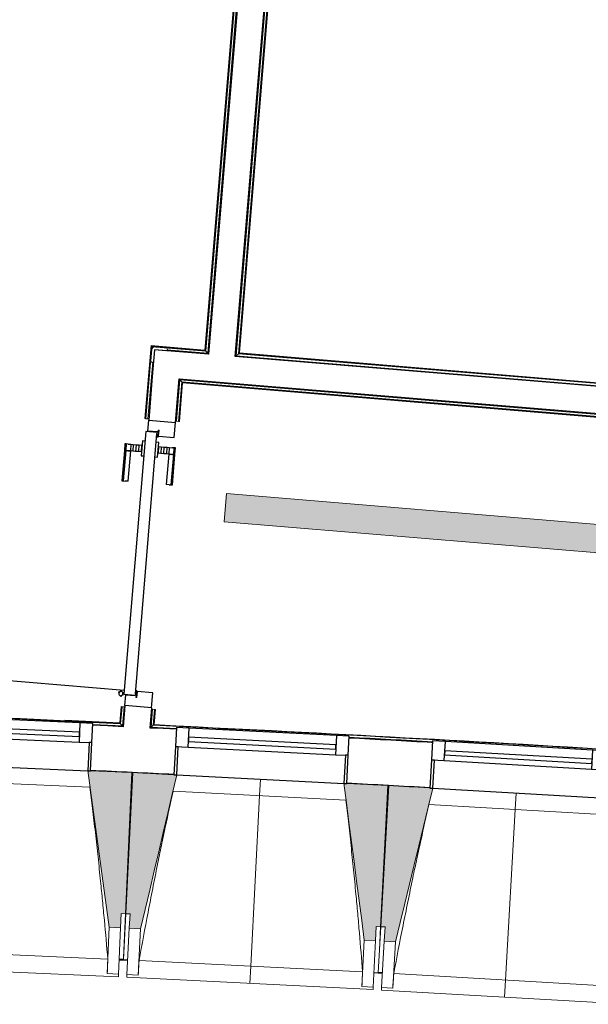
# Model space of a CAD drawing. Header units: millimetres. Extents: x -2845 to 74565, y -36590 to 13748.
# Tile 16 of 37: x 37712 to 39718, y -21488 to -18013. Entities that reach past the tile are written whole.
import ezdxf

# ---------------------------------------------------------------- set-up
doc = ezdxf.new("R2010")
doc.units = ezdxf.units.MM
for name, color, linetype, lineweight in [('A-DETL-GENF', 7, 'Continuous', 18), ('A-DOOR', 7, 'Continuous', 25), ('A-FLOR', 7, 'Continuous', 25), ('A-FLOR-HRAL', 7, 'Continuous', 18), ('A-GENM', 7, 'Continuous', 18), ('A-GLAZ', 7, 'Continuous', 25), ('A-WALL', 7, 'Continuous', 25), ('CHEMIN DE CABLE ELE', 7, 'Continuous', 18), ('I-WALL', 7, 'Continuous', 25), ('Q-SPCQ', 7, 'Continuous', 18), ('S-BEAM', 7, 'Continuous', 18)]:
    doc.layers.add(name, color=color, linetype=linetype, lineweight=lineweight)

# ---------------------------------------------------------------- blocks, each defined once
blk = doc.blocks.new('20_MUR PREFA_01 - MODULE_01 B-3165811-2021_015_1111_DCE_1_50_N0 FINI_CFO_CDC')
at = {"layer": 'A-GENM'}
for p, q in [((0, 722.1), (0, 661.4)), ((0, 661.4), (0, 58.5)), ((0, 0.7), (0, 58.5))]:
    blk.add_line(p, q, dxfattribs=at)
blk = doc.blocks.new('B02_DC_STR_rvt-1-2021_015_1111_DCE_1_50_N0 FINI_CFO_CDC')
at = {"layer": 'S-BEAM', "lineweight": 5, "true_color": 0x787878}
for points in [[(-15100.9, -21217.7), (-15098.7, -21167.7), (-15083.7, -21168.4), (-15061.8, -20670.1), (-15206.6, -20663.7), (-15207.2, -20664.4), (-15216.5, -20664.4), (-15140.8, -21215.9)], [(-15030.2, -21221.2), (-14902.7, -20678.9), (-14912.6, -20678.4), (-14912.6, -20677.7), (-15057.3, -20670.3), (-15082.6, -21168.5), (-15067.6, -21169.2), (-15070.2, -21219.2), (-15067.6, -21219.3)], [(-14201.3, -21263.3), (-14198.8, -21213.4), (-14183.8, -21214.2), (-14158.5, -20716), (-14303.2, -20708.7), (-14303.2, -20709.3), (-14313.1, -20709.3), (-14241.2, -21261.3), (-14207.9, -21263)], [(-14131.2, -21267.3), (-13999.9, -20725.9), (-14009.8, -20725.3), (-14010.3, -20724.6), (-14154.4, -20716.2), (-14183.2, -21214.2), (-14168.2, -21215.1), (-14171.1, -21265), (-14168.2, -21265.2)]]:
    blk.add_hatch(color=8, dxfattribs=at).paths.add_polyline_path(points)
at = {"layer": 'A-FLOR'}
for p, q in [((-15090.8, -21330.3), (-15105.8, -21329.7)), ((-15075.9, -21332.2), (-15105.8, -21330.8)), ((-15105.8, -21330.8), (-15075.9, -21332.2)), ((-14207, -21376.3), (-14177.6, -21377.9)), ((-14177.6, -21376.9), (-14192.6, -21376))]:
    blk.add_line(p, q, dxfattribs=at)
at = {"layer": 'S-BEAM'}
for p, q in [((-15061.8, -20670.1), (-15206.7, -20663.7)), ((-15083.7, -21168.4), (-15061.8, -20670.1)), ((-15057.3, -20670.3), (-15082.6, -21168.5)), ((-14912.6, -20677.7), (-15057.3, -20670.3)), ((-15209, -20722.2), (-15818.9, -20695.4)), ((-14158.5, -20716), (-14303.2, -20708.6)), ((-14306, -20767.1), (-14915.7, -20736.1)), ((-14183.8, -21214.2), (-14158.5, -20716)), ((-14154.4, -20716.2), (-14183.2, -21214.2)), ((-14010.3, -20724.6), (-14154.4, -20716.2)), ((-13403.8, -20818.2), (-14013.3, -20783)), ((-15100.9, -21217.7), (-15098.7, -21167.7)), ((-15098.7, -21167.7), (-15083.7, -21168.4)), ((-15090.8, -21330.4), (-15082.6, -21168.5)), ((-15083.7, -21168.4), (-15090.5, -21323.3)), ((-15082.6, -21168.5), (-15067.6, -21169.2)), ((-15067.6, -21169.2), (-15070.2, -21219.2)), ((-15140.8, -21215.9), (-15148, -21380)), ((-15140.8, -21215.9), (-15100.9, -21217.7)), ((-15100.9, -21217.7), (-15108.1, -21381.7)), ((-15078.5, -21383.2), (-15070.2, -21219.2)), ((-15070.2, -21219.2), (-15030.2, -21221.2)), ((-15038.6, -21385.2), (-15030.2, -21221.2)), ((-14201.3, -21263.3), (-14198.8, -21213.4)), ((-14198.8, -21213.4), (-14183.8, -21214.2)), ((-14192.6, -21376), (-14183.2, -21214.2)), ((-14183.8, -21214.2), (-14188, -21297.3)), ((-14183.2, -21214.2), (-14168.2, -21215.1)), ((-14168.2, -21215.1), (-14171.1, -21265)), ((-14241.2, -21261.3), (-14249.6, -21425.3)), ((-14241.2, -21261.3), (-14201.3, -21263.3)), ((-14201.3, -21263.3), (-14209.6, -21427.3)), ((-14180.6, -21428.9), (-14171.1, -21265)), ((-14171.1, -21265), (-14131.2, -21267.3)), ((-15934.8, -21293.8), (-15146, -21328.5)), ((-14140.7, -21431.2), (-14131.2, -21267.3)), ((-15105.9, -21331.8), (-15091, -21332.4)), ((-15091, -21332.5), (-15090.9, -21331.5)), ((-15091, -21332.5), (-15076, -21333.2)), ((-15035.7, -21333.7), (-14247.2, -21373.8)), ((-15977.6, -21352.6), (-15108.5, -21390.8)), ((-15148, -21380), (-15148.1, -21379.7)), ((-15108.1, -21381.7), (-15148, -21380)), ((-15108.1, -21381.7), (-15108.5, -21390.8)), ((-15079, -21392.2), (-15078.5, -21383.2)), ((-15079, -21392.2), (-14210.1, -21436.4)), ((-15038.6, -21385.2), (-15078.5, -21383.2)), ((-15038.5, -21384.9), (-15038.6, -21385.2)), ((-14207.1, -21377.4), (-14192.7, -21378.1)), ((-14192.7, -21378.1), (-14192.6, -21377.1)), ((-14192.7, -21378.1), (-14177.7, -21379)), ((-14137.4, -21379.8), (-13349.2, -21425.3)), ((-14249.6, -21425.3), (-14249.6, -21425)), ((-14209.6, -21427.3), (-14249.6, -21425.3)), ((-14209.6, -21427.3), (-14210.1, -21436.4)), ((-14181.1, -21438), (-14180.6, -21428.9)), ((-14181.1, -21438), (-13312.6, -21488.1)), ((-14140.7, -21431.2), (-14180.6, -21428.9)), ((-14140.6, -21431), (-14140.7, -21431.2))]:
    blk.add_line(p, q, dxfattribs=at)
at = {"layer": 'S-BEAM', "flags": 128}
for points in [[(-15216.7, -20663.3), (-15207.2, -20732.4), (-15197.7, -20801.5), (-15188.2, -20870.5), (-15178.8, -20939.6), (-15169.3, -21008.7), (-15159.8, -21077.8), (-15150.3, -21146.9), (-15140.8, -21215.9)], [(-15030.2, -21221.2), (-15014.3, -21153.3), (-14998.3, -21085.4), (-14982.3, -21017.6), (-14966.4, -20949.7), (-14950.4, -20881.8), (-14934.4, -20813.9), (-14918.5, -20746.1), (-14902.5, -20678.2)], [(-14313.3, -20708.1), (-14304.3, -20777.3), (-14295.3, -20846.4), (-14286.3, -20915.6), (-14277.3, -20984.7), (-14268.3, -21053.9), (-14259.3, -21123), (-14250.2, -21192.2), (-14241.2, -21261.3)], [(-14131.2, -21267.3), (-14114.7, -21199.5), (-14098.3, -21131.8), (-14081.9, -21064), (-14065.4, -20996.2), (-14049, -20928.5), (-14032.6, -20860.7), (-14016.1, -20792.9), (-13999.7, -20725.2)], [(-15148.1, -21379.7), (-15147.6, -21369.5), (-15147.2, -21359.2), (-15146.8, -21349), (-15146.4, -21338.7), (-15146, -21328.5)], [(-15035.7, -21333.7), (-15036.3, -21343.9), (-15036.8, -21354.2), (-15037.4, -21364.4), (-15038, -21374.7), (-15038.5, -21384.9)], [(-14249.6, -21425), (-14249.1, -21414.8), (-14248.6, -21404.5), (-14248.2, -21394.3), (-14247.7, -21384), (-14247.2, -21373.8)], [(-14137.4, -21379.8), (-14138.1, -21390), (-14138.7, -21400.2), (-14139.3, -21410.5), (-14140, -21420.7), (-14140.6, -21431)]]:
    blk.add_lwpolyline(points, dxfattribs=at)
at = {"layer": 'S-BEAM'}
for points, knots in [([(-15146, -21328.5), (-15149.9, -21282.7), (-15156, -21214), (-15164.7, -21122.5), (-15172.1, -21048.1), (-15180.4, -20968.1), (-15189.9, -20882.3), (-15199.4, -20800.3), (-15206, -20746.9), (-15209.1, -20722.2)], [0, 0, 0, 0, 0.2222222, 0.3333333, 0.4444444, 0.5833333, 0.7222222, 0.8611111, 0.9816328, 0.9816328, 0.9816328, 0.9816328]), ([(-14915.6, -20736.1), (-14924.8, -20777.3), (-14938.7, -20841.1), (-14956.9, -20927.5), (-14972, -21000.7), (-14987.8, -21079.6), (-15009.7, -21192.5), (-15025.5, -21277.2), (-15035.7, -21333.7)], [0.0183454, 0.0183454, 0.0183454, 0.0183454, 0.2222222, 0.3333333, 0.4444444, 0.5833333, 0.7222222, 1, 1, 1, 1]), ([(-14247.2, -21373.8), (-14250.8, -21327.9), (-14256.4, -21259.3), (-14264.5, -21167.7), (-14271.3, -21093.3), (-14279.1, -21013.2), (-14288, -20927.3), (-14297, -20845.3), (-14303.2, -20791.9), (-14306.1, -20767.1)], [0, 0, 0, 0, 0.2222222, 0.3333333, 0.4444444, 0.5833333, 0.7222222, 0.8611111, 0.9816328, 0.9816328, 0.9816328, 0.9816328]), ([(-14013.2, -20783), (-14022.7, -20824.1), (-14037, -20887.8), (-14055.8, -20974.1), (-14071.4, -21047.2), (-14087.7, -21126), (-14110.4, -21238.7), (-14126.8, -21323.3), (-14137.4, -21379.8)], [0.0183454, 0.0183454, 0.0183454, 0.0183454, 0.2222222, 0.3333333, 0.4444444, 0.5833333, 0.7222222, 1, 1, 1, 1])]:
    blk.add_open_spline(points, degree=3, knots=knots, dxfattribs=at)
at = {"layer": 'S-BEAM', "color": 5, "lineweight": 25, "true_color": 0x0000ff}
for p, rotation in [((-14607.9, -20693.2), 177.089890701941), ((-13705.2, -20742.2), 176.6926216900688)]:
    blk.add_blockref('20_MUR PREFA_01 - MODULE_01 B-3165811-2021_015_1111_DCE_1_50_N0 FINI_CFO_CDC', p, dxfattribs=dict(at, rotation=rotation))
blk = doc.blocks.new('PRT_SIMPLE_HUI_58x68x48 - PRT_BOIS_1V_EI30_930x2040x40-552262-2021_015_1111_DCE_1_50_N0 FINI_CFO_CDC')
at = {"layer": 'A-DETL-GENF', "lineweight": 25}
h = blk.add_hatch(color=256, dxfattribs=at)
h.paths.add_polyline_path([(-483.8, -9.7), (-489.6, -8), (-508.5, -8), (-508.5, -11.5), (-502, -11.5), (-502.1, -10.2), (-505.2, -10.2), (-505.2, -9.3), (-488.4, -9.4), (-485.1, -10.6)])
h.paths.add_polyline_path([(-483.8, -9.7), (-485.1, -11.7), (-497.5, -13.2), (-500.5, -13.6), (-500.5, -14.5), (-495.9, -14.5), (-483.8, -12.8), (-483.8, -10.5)])
h = blk.add_hatch(color=256, dxfattribs=at)
h.paths.add_polyline_path([(413.8, -9.7), (413.8, -12.8), (426.2, -14.5), (430.5, -14.1), (430.4, -13.2), (425.1, -13.1), (415.1, -11.7), (414.4, -10.7)])
h.paths.add_polyline_path([(438.5, -8), (418.5, -8), (413.8, -9.7), (415.1, -10.6), (418.7, -9.3), (435.2, -9.3), (435.2, -10.2), (432, -10.5), (432, -11.5), (438.5, -11.5), (438.5, -9)])
at = {"layer": 'A-DETL-GENF'}
for p, q in [((-488.5, -8), (-508.5, -8)), ((-508.5, -8), (-508.5, -11.5)), ((-508.5, -11.5), (-502, -11.5)), ((-505.2, -10.2), (-505.2, -9.3)), ((-505.2, -9.3), (-488.7, -9.3)), ((-502, -10.2), (-505.2, -10.2)), ((-502, -11.5), (-502, -10.2)), ((-496.1, -13.2), (-500.5, -13.2)), ((-500.5, -13.2), (-500.5, -14.5)), ((-500.5, -14.5), (-496, -14.5)), ((-485.1, -11.7), (-496.1, -13.2)), ((-496, -14.5), (-483.8, -12.8)), ((-488.7, -9.3), (-485.1, -10.6)), ((-483.8, -9.7), (-488.5, -8)), ((-485.1, -10.6), (-485.1, -11.7)), ((-483.8, -12.8), (-483.8, -9.7)), ((418.5, -8), (413.8, -9.7)), ((413.8, -9.7), (413.8, -12.8)), ((413.8, -12.8), (426, -14.5)), ((415.1, -10.6), (418.7, -9.3)), ((415.1, -11.7), (415.1, -10.6)), ((426.1, -13.2), (415.1, -11.7)), ((438.5, -8), (418.5, -8)), ((418.7, -9.3), (435.2, -9.3)), ((426, -14.5), (430.5, -14.5)), ((430.5, -13.2), (426.1, -13.2)), ((430.5, -14.5), (430.5, -13.2)), ((435.2, -10.2), (432, -10.2)), ((432, -10.2), (432, -11.5)), ((432, -11.5), (438.5, -11.5)), ((435.2, -9.3), (435.2, -10.2)), ((438.5, -11.5), (438.5, -8))]:
    blk.add_line(p, q, dxfattribs=at)
at = {"layer": 'A-DOOR'}
for p, q in [((-427.1, 55), (-450.6, 55)), ((-450.6, 55), (-450.6, 54.5)), ((-450.6, 54.5), (-450.6, 50.4)), ((-427.1, 54.5), (-450.6, 54.5)), ((-450.6, 50.4), (-450.6, 43.3)), ((-427.1, 50.4), (-450.6, 50.4)), ((-450.6, 34), (-450.6, 43.3)), ((-319.6, 55), (-427.1, 55)), ((-427.1, 55), (-427.1, 54.5)), ((-427.1, 54.5), (-427.1, 55)), ((-427.1, 54.5), (-427.1, 50.4)), ((-319.6, 54.5), (-427.1, 54.5)), ((-427.1, 50.4), (-427.1, 54.5)), ((-427.1, 50.4), (-427.1, 43.3)), ((-319.6, 50.4), (-427.1, 50.4)), ((-427.1, 43.3), (-427.1, 50.4)), ((-427.1, 34), (-427.1, 43.3)), ((-427.1, 43.3), (-427.1, 34)), ((-319.6, 54.5), (-319.6, 55)), ((-319.6, 50.4), (-319.6, 54.5)), ((-319.6, 43.3), (-319.6, 50.4)), ((-319.6, 43.3), (-319.6, 34)), ((-450.6, 25.6), (-450.6, 34)), ((-427.1, 34), (-450.6, 34)), ((-450.6, 15.2), (-450.6, 25.6)), ((-427.1, 25.6), (-450.6, 25.6)), ((-450.6, 4.4), (-450.6, 15.2)), ((-427.1, 15.2), (-450.6, 15.2)), ((-450.6, -4), (-450.6, 4.4)), ((-450.6, 4.4), (-427.1, 4.4)), ((-427.1, 32.8), (-427.1, 34)), ((-319.6, 34), (-427.1, 34)), ((-427.1, 34), (-427.1, 25.6)), ((-427.1, 32.8), (-319.6, 32.8)), ((-427.1, 25.6), (-427.1, 15.2)), ((-427.1, 15.2), (-427.1, 4.4)), ((-427.1, 4.4), (-427.1, -4)), ((-319.6, 34), (-319.6, 32.8)), ((-499.5, -14.5), (-499.5, -54.5)), ((426, -14.5), (-496, -14.5)), ((-465.6, -5.5), (-465.6, -14.5)), ((-413.4, -5.5), (-465.6, -5.5)), ((-450.6, -4), (-450.6, -5)), ((-450.6, -5), (-427.1, -5)), ((-427.1, -5), (-427.1, -4)), ((-413.4, -14.5), (-413.4, -5.5)), ((430.5, -54.5), (430.5, -14.5)), ((-499.5, -54.5), (430.5, -54.5)), ((-465.6, -54.5), (-465.6, -63.5)), ((-465.6, -63.5), (-413.4, -63.5)), ((-427.1, -64), (-450.6, -64)), ((-450.6, -64), (-450.6, -65)), ((-450.6, -73.4), (-450.6, -65)), ((-427.1, -65), (-427.1, -64)), ((-427.1, -65), (-427.1, -73.4)), ((-413.4, -63.5), (-413.4, -54.5)), ((417, -54.5), (417, -977.5)), ((-450.6, -84.2), (-450.6, -73.4)), ((-427.1, -73.4), (-450.6, -73.4)), ((-450.6, -94.6), (-450.6, -84.2)), ((-450.6, -84.2), (-427.1, -84.2)), ((-450.6, -103), (-450.6, -94.6)), ((-450.6, -94.6), (-427.1, -94.6)), ((-450.6, -112.3), (-450.6, -103)), ((-450.6, -103), (-427.1, -103)), ((-427.1, -73.4), (-427.1, -84.2)), ((-427.1, -84.2), (-427.1, -94.6)), ((-427.1, -94.6), (-427.1, -103)), ((-427.1, -103), (-427.1, -101.8)), ((-319.6, -101.8), (-427.1, -101.8)), ((-427.1, -112.3), (-427.1, -103)), ((-427.1, -103), (-319.6, -103)), ((-427.1, -103), (-427.1, -112.3)), ((-319.6, -101.8), (-319.6, -103)), ((-319.6, -103), (-319.6, -112.3)), ((-450.6, -112.3), (-450.6, -119.4)), ((-450.6, -119.4), (-450.6, -123.5)), ((-450.6, -119.4), (-427.1, -119.4)), ((-450.6, -123.5), (-450.6, -124)), ((-450.6, -123.5), (-427.1, -123.5)), ((-450.6, -124), (-427.1, -124)), ((-427.1, -112.3), (-427.1, -119.4)), ((-427.1, -119.4), (-427.1, -112.3)), ((-427.1, -119.4), (-427.1, -123.5)), ((-427.1, -119.4), (-319.6, -119.4)), ((-427.1, -123.5), (-427.1, -119.4)), ((-427.1, -123.5), (-427.1, -124)), ((-427.1, -123.5), (-319.6, -123.5)), ((-427.1, -124), (-427.1, -123.5)), ((-427.1, -124), (-319.6, -124)), ((-319.6, -119.4), (-319.6, -112.3)), ((-319.6, -123.5), (-319.6, -119.4)), ((-319.6, -124), (-319.6, -123.5))]:
    blk.add_line(p, q, dxfattribs=at)
for radius, start, end in [(9.12, 160.3929, 180), (9.12, 180, 204.1792), (7.5, 360, 180), (7.5, 180, 360), (7.5, 180, 240), (7.5, 135, 165), (9.12, 111.9887, 120), (7.5, 91.7733, 120), (7.5, 60, 90), (7.5, 270, 0), (9.12, 60, 68.0113), (7.5, 0, 30), (9.12, 0, 24.1792), (9.12, 240, 248.0113)]:
    blk.add_arc((429, -65.5), radius, start, end, dxfattribs=at)
at = {"layer": 'Q-SPCQ'}
for p, q in [((430.5, -54.5), (403.5, -54.5)), ((430.5, -40.5), (430.5, -54.5))]:
    blk.add_line(p, q, dxfattribs=at)
blk = doc.blocks.new('XXX_VIDE FENETRE - 590-389517-2021_015_1111_DCE_1_50_N0 FINI_CFO_CDC')
at = {"layer": 'A-GLAZ'}
for p, q in [((-305.1, 0), (-305.1, -100)), ((-295.1, 0), (-305.1, 0)), ((295.1, 0), (-295.1, 0)), ((-295.1, -100), (-295.1, 0)), ((305.1, 0), (295.1, 0)), ((295.1, 0), (295.1, -100)), ((305.1, -100), (305.1, 0)), ((-305.1, -100), (-295.1, -100)), ((-260.1, -100), (-305.1, -100)), ((-305.1, -100), (-305.1, -167.5)), ((-260.1, -167.5), (-260.1, -100)), ((260.1, -100), (-260.1, -100)), ((260.1, -100), (260.1, -167.5)), ((305.1, -100), (260.1, -100)), ((295.1, -100), (305.1, -100)), ((305.1, -167.5), (305.1, -100)), ((-305.1, -167.5), (-260.1, -167.5)), ((-260.1, -167.5), (260.1, -167.5)), ((260.1, -167.5), (305.1, -167.5))]:
    blk.add_line(p, q, dxfattribs=at)
at = {"layer": 'A-GLAZ', "color": 173, "true_color": 0x5c63b1}
for p, q in [((260.1, -120), (-260.1, -120)), ((-260.1, -120), (-260.1, -135)), ((-260.1, -135), (260.1, -135)), ((260.1, -135), (260.1, -120))]:
    blk.add_line(p, q, dxfattribs=at)
blk = doc.blocks.new('Garde-corps - Garde-corps-505471-2021_015_1111_DCE_1_50_N0 FINI_CFO_CDC')
at = {"layer": 'A-FLOR-HRAL'}
for p, q in [((-14410.7, -14446.4), (-14803.3, -19179.3)), ((-14409, -14444.9), (-14801.8, -19181.1)), ((-14407.1, -14443.2), (-14800.2, -19182.9)), ((-14399.4, -14436.5), (-14793.7, -19190.6)), ((-14993.5, -19163.5), (-15014.9, -19421.1)), ((-14992, -19165.3), (-15013.3, -19421.3)), ((-14990.4, -19167.2), (-15011.5, -19421.4)), ((-14803.3, -19179.3), (-14993.5, -19163.5)), ((-14801.8, -19181.1), (-14992, -19165.3)), ((-14800.2, -19182.9), (-14990.4, -19167.2)), ((-14990.4, -19167.2), (-14987.7, -19170.5)), ((-14793.7, -19190.6), (-14938.1, -19178.6)), ((-14800.2, -19182.9), (-14793.7, -19190.6)), ((-14987.7, -19220.7), (-15004.4, -19422)), ((-15014.9, -19421.1), (-15013.3, -19421.3)), ((-15011.5, -19421.4), (-15013.3, -19421.3)), ((-15004.4, -19422), (-15011.5, -19421.4)), ((-15004.4, -19422), (-15001.4, -19422.3)), ((-15099.2, -20437.6), (-15103.9, -20494.4)), ((-15097.6, -20437.8), (-15102.4, -20496.1)), ((-15095.8, -20437.9), (-15100.8, -20497.9)), ((-15097.6, -20437.8), (-15099.2, -20437.6)), ((-15097.6, -20437.8), (-15095.8, -20437.9)), ((-15095.8, -20437.9), (-15088.7, -20438.5)), ((-15088.7, -20438.5), (-15094.3, -20505.3)), ((-15085.8, -20438.8), (-15088.7, -20438.5)), ((-15103.9, -20494.4), (-15339.8, -20488)), ((-15103.9, -20494.4), (-15297.2, -20485.4)), ((-15094.3, -20505.3), (-15199.4, -20500.4)), ((-15094.3, -20505.3), (-15199.5, -20502.5))]:
    blk.add_line(p, q, dxfattribs=at)
at = {"layer": 'A-FLOR-HRAL', "flags": 128}
blk.add_lwpolyline([(-15100.8, -20497.9), (-15097.6, -20501.6), (-15094.3, -20505.3)], dxfattribs=at)
at = {"layer": 'A-FLOR-HRAL'}
for radius, start, end in [(130446.8, 87.310169, 90.815427), (130448.6, 87.310907, 88.301428)]:
    blk.add_arc((-21222.6, -150801), radius, start, end, dxfattribs=at)
for points, knots in [([(-14993.5, -19163.5), (-14993.5, -19163.5), (-14993.5, -19163.5), (-14993.4, -19163.7), (-14993.3, -19163.8), (-14993.1, -19164), (-14993, -19164.2), (-14992.9, -19164.3), (-14992.7, -19164.4), (-14992.6, -19164.6), (-14992.5, -19164.7), (-14992.4, -19164.8), (-14992.3, -19165), (-14992.2, -19165.1), (-14992.1, -19165.2), (-14992, -19165.3)], [0.1, 0.1, 0.1, 0.1, 0.2, 0.3, 0.4, 0.475, 0.55, 0.6, 0.65, 0.7, 0.75, 0.8, 0.85, 0.9, 1, 1, 1, 1]), ([(-14803.3, -19179.3), (-14803.3, -19179.3), (-14803.3, -19179.3), (-14803.2, -19179.4), (-14803, -19179.6), (-14802.9, -19179.8), (-14802.7, -19179.9), (-14802.6, -19180.1), (-14802.5, -19180.2), (-14802.4, -19180.4), (-14802.3, -19180.5), (-14802.2, -19180.6), (-14802.1, -19180.7), (-14801.9, -19180.9), (-14801.8, -19181), (-14801.8, -19181.1)], [0.1, 0.1, 0.1, 0.1, 0.2, 0.3, 0.4, 0.475, 0.55, 0.6, 0.65, 0.7, 0.75, 0.8, 0.85, 0.9, 1, 1, 1, 1]), ([(-14793.7, -19190.6), (-14793.7, -19190.6), (-14793.6, -19190.7), (-14793.5, -19190.9), (-14793.3, -19191), (-14793.2, -19191.2), (-14793, -19191.4), (-14792.8, -19191.6), (-14792.6, -19191.9), (-14792.4, -19192.2), (-14792.2, -19192.4), (-14791.9, -19192.7), (-14791.5, -19193.2), (-14791.2, -19193.6), (-14790.9, -19193.9)], [0, 0, 0, 0, 0.166667, 0.25, 0.333333, 0.416667, 0.458333, 0.5, 0.583333, 0.666667, 0.708333, 0.75, 0.833333, 1, 1, 1, 1]), ([(-15103.9, -20494.4), (-15103.9, -20494.4), (-15103.9, -20494.4), (-15103.8, -20494.5), (-15103.7, -20494.6), (-15103.6, -20494.7), (-15103.5, -20494.8), (-15103.3, -20495), (-15103.2, -20495.2), (-15103, -20495.4), (-15102.8, -20495.6), (-15102.6, -20495.8), (-15102.5, -20496), (-15102.4, -20496.1)], [0.075, 0.075, 0.075, 0.075, 0.15, 0.2125, 0.275, 0.35, 0.425, 0.5, 0.6, 0.7, 0.775, 0.85, 1, 1, 1, 1]), ([(-15094.3, -20505.3), (-15094.3, -20505.3), (-15094.3, -20505.4), (-15094.2, -20505.4), (-15094.2, -20505.5), (-15094.1, -20505.6), (-15094, -20505.7), (-15093.9, -20505.8), (-15093.8, -20505.9), (-15093.7, -20506), (-15093.6, -20506.1), (-15093.5, -20506.2), (-15093.4, -20506.3), (-15093.3, -20506.4), (-15093.2, -20506.6), (-15093.1, -20506.7), (-15093, -20506.8), (-15092.8, -20507), (-15092.5, -20507.4), (-15092.1, -20507.9), (-15091.7, -20508.3), (-15091.5, -20508.5)], [0, 0, 0, 0, 0.071429, 0.107143, 0.142857, 0.214286, 0.25, 0.285714, 0.321429, 0.357143, 0.392857, 0.428571, 0.464286, 0.5, 0.535714, 0.571429, 0.607143, 0.642857, 0.714286, 0.857143, 1, 1, 1, 1])]:
    blk.add_open_spline(points, degree=3, knots=knots, dxfattribs=at)
blk = doc.blocks.new('Garde-corps - Garde-corps-505703-2021_015_1111_DCE_1_50_N0 FINI_CFO_CDC')
at = {"layer": 'A-FLOR-HRAL'}
for p, q in [((-14693, -19199), (-14298.4, -14441.6)), ((-14685.3, -19192.5), (-14291.9, -14449.1)), ((-14683.5, -19190.9), (-14290.3, -14450.9)), ((-14681.7, -19189.4), (-14288.8, -14452.6)), ((-14685.3, -19192.5), (-14693, -19199)), ((-11497, -19464.1), (-14693, -19199)), ((-11496.4, -19457), (-14685.3, -19192.5)), ((-11496.3, -19455.2), (-14683.5, -19190.9)), ((-11496.1, -19453.6), (-14681.7, -19189.4))]:
    blk.add_line(p, q, dxfattribs=at)
for points, knots in [([(-14693, -19199), (-14693, -19199), (-14693.1, -19199), (-14693.3, -19199.2), (-14693.5, -19199.3), (-14693.7, -19199.5), (-14693.8, -19199.7), (-14694, -19199.8), (-14694.3, -19200), (-14694.6, -19200.3), (-14694.8, -19200.5), (-14695.1, -19200.7), (-14695.6, -19201.1), (-14696, -19201.5), (-14696.3, -19201.7)], [0, 0, 0, 0, 0.166667, 0.25, 0.333333, 0.416667, 0.458333, 0.5, 0.583333, 0.666667, 0.708333, 0.75, 0.833333, 1, 1, 1, 1]), ([(-14681.7, -19189.4), (-14681.7, -19189.4), (-14681.7, -19189.4), (-14681.8, -19189.5), (-14682, -19189.6), (-14682.2, -19189.8), (-14682.3, -19189.9), (-14682.5, -19190.1), (-14682.6, -19190.2), (-14682.8, -19190.3), (-14682.9, -19190.4), (-14683, -19190.5), (-14683.1, -19190.6), (-14683.3, -19190.7), (-14683.4, -19190.8), (-14683.5, -19190.9)], [0.1, 0.1, 0.1, 0.1, 0.2, 0.3, 0.4, 0.475, 0.55, 0.6, 0.65, 0.7, 0.75, 0.8, 0.85, 0.9, 1, 1, 1, 1])]:
    blk.add_open_spline(points, degree=3, knots=knots, dxfattribs=at)
blk = doc.blocks.new('Garde-corps - Garde-corps-507164-2021_015_1111_DCE_1_50_N0 FINI_CFO_CDC')
at = {"layer": 'A-FLOR-HRAL'}
for p, q in [((-14903.8, -19430.4), (-14891.6, -19283.8)), ((-14891.6, -19283.8), (-11505.3, -19564.7)), ((-14885.1, -19291.5), (-14891.6, -19283.8)), ((-14896.7, -19430.9), (-14885.1, -19291.5)), ((-14894.9, -19431.1), (-14883.5, -19293.4)), ((-14893.3, -19431.2), (-14882, -19295.2)), ((-14885.1, -19291.5), (-11505.9, -19571.8)), ((-14883.5, -19293.4), (-11506.1, -19573.5)), ((-14882, -19295.2), (-11506.2, -19575.2)), ((-14906.8, -19430.1), (-14903.8, -19430.4)), ((-14896.7, -19430.9), (-14903.8, -19430.4)), ((-14894.9, -19431.1), (-14896.7, -19430.9)), ((-14894.9, -19431.1), (-14893.3, -19431.2)), ((-11505.3, -19564.7), (-11505.1, -19561.7)), ((-11506.2, -19575.2), (-11506.1, -19573.5)), ((-11505.9, -19571.8), (-11506.1, -19573.5)), ((-11505.3, -19564.7), (-11505.9, -19571.8))]:
    blk.add_line(p, q, dxfattribs=at)
for points, knots in [([(-14891.6, -19283.8), (-14891.6, -19283.8), (-14891.7, -19283.8), (-14891.8, -19283.6), (-14892, -19283.4), (-14892.2, -19283.2), (-14892.3, -19283), (-14892.5, -19282.9), (-14892.7, -19282.6), (-14892.9, -19282.3), (-14893.2, -19282), (-14893.4, -19281.8), (-14893.8, -19281.3), (-14894.1, -19280.9), (-14894.4, -19280.6)], [0, 0, 0, 0, 0.166667, 0.25, 0.333333, 0.416667, 0.458333, 0.5, 0.583333, 0.666667, 0.708333, 0.75, 0.833333, 1, 1, 1, 1]), ([(-14882, -19295.2), (-14882, -19295.2), (-14882.1, -19295.2), (-14882.2, -19295), (-14882.3, -19294.9), (-14882.4, -19294.7), (-14882.6, -19294.5), (-14882.7, -19294.4), (-14882.8, -19294.2), (-14882.9, -19294.1), (-14883, -19294), (-14883.2, -19293.9), (-14883.3, -19293.7), (-14883.4, -19293.6), (-14883.5, -19293.5), (-14883.5, -19293.4)], [0.1, 0.1, 0.1, 0.1, 0.2, 0.3, 0.4, 0.475, 0.55, 0.6, 0.65, 0.7, 0.75, 0.8, 0.85, 0.9, 1, 1, 1, 1])]:
    blk.add_open_spline(points, degree=3, knots=knots, dxfattribs=at)
blk = doc.blocks.new('Garde-corps - Garde-corps-508221-2021_015_1111_DCE_1_50_N0 FINI_CFO_CDC')
at = {"layer": 'A-FLOR-HRAL'}
for p, q in [((-14993.3, -20510.1), (-14988.1, -20446.9)), ((-14988.1, -20446.9), (-14991.1, -20446.6)), ((-14988.1, -20446.9), (-14981, -20447.5)), ((-14985.6, -20503.4), (-14981, -20447.5)), ((-14983.7, -20501.7), (-14979.3, -20447.6)), ((-14982, -20500.1), (-14977.6, -20447.7)), ((-14981, -20447.5), (-14979.3, -20447.6)), ((-14977.6, -20447.7), (-14979.3, -20447.6)), ((-14701.7, -20518.4), (-14982, -20500.1)), ((-14904.4, -20515.9), (-14993.3, -20510.1)), ((-14904.3, -20514.4), (-14993.3, -20510.1)), ((-14163.2, -20553.4), (-14224.3, -20549.4)), ((-14000.5, -20564.4), (-14005.1, -20564.1))]:
    blk.add_line(p, q, dxfattribs=at)
at = {"layer": 'A-FLOR-HRAL', "flags": 128}
for points in [[(-14982, -20500.2), (-14982.1, -20500.2), (-14982.2, -20500.4), (-14982.4, -20500.5), (-14982.6, -20500.7), (-14982.9, -20500.9), (-14983.1, -20501.1), (-14983.3, -20501.3), (-14983.5, -20501.5), (-14983.7, -20501.7)], [(-14993.3, -20510.1), (-14993.5, -20510.2), (-14993.8, -20510.5), (-14994.2, -20510.9), (-14994.8, -20511.4), (-14995.4, -20511.9), (-14996, -20512.4), (-14996.6, -20513)], [(-14985.6, -20503.4), (-14989.5, -20506.7), (-14993.3, -20510.1)]]:
    blk.add_lwpolyline(points, dxfattribs=at)
at = {"layer": 'A-FLOR-HRAL'}
for radius, start, end in [(130448.6, 85.791063, 87.258723), (130446.8, 85.301593, 87.259515), (130439.7, 86.825999, 86.955563)]:
    blk.add_arc((-21222.6, -150801), radius, start, end, dxfattribs=at)
blk = doc.blocks.new('1010_PROTECTION  D_ANGLE - 1010_PROTECTION  D_ANGLE-534363-2021_015_1111_DCE_1_50_N0 FINI_CFO_CDC')
at = {"layer": 'Q-SPCQ'}
for p, q in [((-10, 40), (-10, 0)), ((0, 0), (0, 40)), ((40, 0), (0, 0)), ((0, -10), (40, -10))]:
    blk.add_line(p, q, dxfattribs=at)
for centre, radius, start, end in [((-5, 40), 5, 360, 180), ((0, 0), 10, 180, 270), ((40, -5), 5, 270, 90)]:
    blk.add_arc(centre, radius, start, end, dxfattribs=at)
blk = doc.blocks.new('B02_ARC_rvt-1-2021_015_1111_DCE_1_50_N0 FINI_CFO_CDC')
at = {"layer": 'A-FLOR'}
for p, q in [((-15005, -19465.1), (-15001.8, -19426.9)), ((-14912.2, -19487.9), (-14907.8, -19434.7)), ((-14972.1, -19467.8), (-15005, -19465.1)), ((-14973.3, -19482.8), (-14972.1, -19482.9)), ((-14972.2, -19469.3), (-14972.1, -19467.8)), ((-14970.8, -19483), (-14968.8, -19483.2)), ((-14967.4, -19483.3), (-14912.2, -19487.9)), ((-15085.4, -20434.1), (-15082.2, -20395.9)), ((-15082.2, -20395.9), (-15049.3, -20398.6)), ((-15049.3, -20398.6), (-15049.2, -20397.1)), ((-15047.3, -20383.8), (-15048.1, -20383.7)), ((-15043.5, -20384.1), (-15045.5, -20383.9)), ((-14987, -20388.8), (-15042.1, -20384.2)), ((-14991.4, -20441.9), (-14987, -20388.8)), ((-15061.9, -20671.8), (-15057.4, -20672)), ((-14158.6, -20718.1), (-14154.5, -20718.3))]:
    blk.add_line(p, q, dxfattribs=at)
at = {"layer": 'A-WALL'}
for p, q in [((-14396.1, -14433.6), (-14790.9, -19193.9)), ((-14696.3, -19201.7), (-14301.2, -14438.5)), ((-14981.2, -19178.1), (-14989, -19272.8)), ((-14790.9, -19193.9), (-14981.2, -19178.1)), ((-11492.6, -19467.4), (-14696.3, -19201.7)), ((-14989, -19272.8), (-15001.8, -19426.9)), ((-14907.2, -19434.7), (-14894.4, -19280.6)), ((-14894.4, -19280.6), (-11500.5, -19562.1)), ((-15001.8, -19426.9), (-14907.2, -19434.7)), ((-15085.4, -20434.1), (-15091.5, -20508.5)), ((-14990.7, -20442), (-15085.4, -20434.1)), ((-14996.6, -20513), (-14990.7, -20442))]:
    blk.add_line(p, q, dxfattribs=at)
at = {"layer": 'I-WALL', "flags": 128}
for points in [[(-15091.5, -20508.5), (-15145.5, -20505.9), (-15199.5, -20503.4)], [(-14904.4, -20517.4), (-14950.5, -20515.2), (-14996.6, -20513)]]:
    blk.add_lwpolyline(points, dxfattribs=at)
at = {"layer": 'I-WALL'}
for radius, start, end in [(130436.7, 86.826002, 86.955561), (130276.7, 87.223762, 87.353211), (130276.7, 86.826166, 86.955396)]:
    blk.add_arc((-21222.6, -150801), radius, start, end, dxfattribs=at)
at = {"layer": 'A-DOOR', "lineweight": 18, "rotation": 265.2586130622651}
blk.add_blockref('PRT_SIMPLE_HUI_58x68x48 - PRT_BOIS_1V_EI30_930x2040x40-552262-2021_015_1111_DCE_1_50_N0 FINI_CFO_CDC', (-14999.2, -19969.3), dxfattribs=at)
at = {"layer": 'A-FLOR-HRAL', "lineweight": 18}
for name in ['Garde-corps - Garde-corps-505471-2021_015_1111_DCE_1_50_N0 FINI_CFO_CDC', 'Garde-corps - Garde-corps-505703-2021_015_1111_DCE_1_50_N0 FINI_CFO_CDC', 'Garde-corps - Garde-corps-507164-2021_015_1111_DCE_1_50_N0 FINI_CFO_CDC', 'Garde-corps - Garde-corps-508221-2021_015_1111_DCE_1_50_N0 FINI_CFO_CDC']:
    blk.add_blockref(name, (0, 0), dxfattribs=at)
at = {"layer": 'A-GLAZ', "lineweight": 18}
for p, rotation in [((-15511.4, -20651), 177.4871597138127), ((-14607.9, -20693.8), 177.0898907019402), ((-13705.2, -20742.9), 176.6926216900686)]:
    blk.add_blockref('XXX_VIDE FENETRE - 590-389517-2021_015_1111_DCE_1_50_N0 FINI_CFO_CDC', p, dxfattribs=dict(at, rotation=rotation))
at = {"layer": 'Q-SPCQ', "lineweight": 18, "rotation": 265.2586130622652}
blk.add_blockref('1010_PROTECTION  D_ANGLE - 1010_PROTECTION  D_ANGLE-534363-2021_015_1111_DCE_1_50_N0 FINI_CFO_CDC', (-14981.2, -19178.1), dxfattribs=at)
blk = doc.blocks.new('B02_ELE_rvt-1-2021_015_1111_DCE_1_50_N0 FINI_CFO_CDC')
at = {"layer": 'CHEMIN DE CABLE ELE', "lineweight": 5, "true_color": 0x0080ff}
blk.add_hatch(color=150, dxfattribs=at).paths.add_polyline_path([(-9335.1, -20233.4), (-9326.8, -20133.7), (-14727.6, -19685.8), (-14735.9, -19785.4), (-9961.2, -20181.5)])
at = {"layer": 'CHEMIN DE CABLE ELE', "color": 8, "true_color": 0x808080}
for p, q in [((-14735.9, -19785.4), (-14727.6, -19685.8)), ((-14727.6, -19685.8), (-9326.8, -20133.7)), ((-14735.9, -19785.4), (-9335.1, -20233.4))]:
    blk.add_line(p, q, dxfattribs=at)

msp = doc.modelspace()

# ---------------------------------------------------------------- block references
at = {"lineweight": 5}
for name in ['B02_DC_STR_rvt-1-2021_015_1111_DCE_1_50_N0 FINI_CFO_CDC', 'B02_ARC_rvt-1-2021_015_1111_DCE_1_50_N0 FINI_CFO_CDC']:
    msp.add_blockref(name, (53169.3, 0), dxfattribs=at)

# ---------------------------------------------------------------- next in the draw order: block references
msp.add_blockref('B02_ELE_rvt-1-2021_015_1111_DCE_1_50_N0 FINI_CFO_CDC', (53169.3, 0), dxfattribs=at)

doc.saveas('drawing.dxf')
